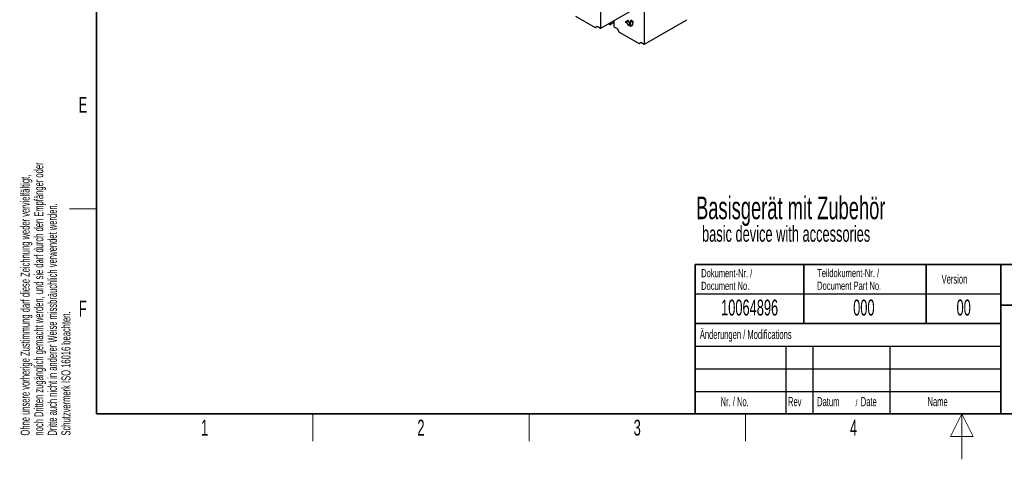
# Paper-space layout 'Blatt4' of a CAD drawing. Header units: millimetres. Extents: x 5 to 418, y 2 to 292.
# Tile 1 of 111: x 9 to 226, y 2 to 99. Entities that reach past the tile are written whole.
import ezdxf

# ---------------------------------------------------------------- set-up
doc = ezdxf.new("R2010")
doc.units = ezdxf.units.MM
doc.layers.add('SLD-0', color=7, linetype='Continuous')
doc.styles.add('SLDTEXTSTYLE0', font='TXT', dxfattribs={"width": 0.605})

psp = doc.layouts.new('Blatt4')

# ---------------------------------------------------------------- linework, layer by layer
at = {"color": 7, "linetype": 'Continuous', "lineweight": 18}
for p, q in [((137.24, 97.15), (137.24, 115.04)), ((137.29, 115.04), (137.29, 97.15)), ((146.89, 93.62), (146.89, 111.51)), ((146.94, 111.51), (146.94, 93.62)), ((139.32, 97.99), (139.32, 98.32)), ((139.37, 98.35), (139.37, 97.99)), ((140.22, 98.84), (140.22, 97.47)), ((143.39, 97.87), (143.37, 97.85)), ((143.96, 98.52), (143.93, 98.51)), ((144.39, 98.27), (144.37, 98.26)), ((143.58, 97.76), (143.56, 97.74))]:
    psp.add_line(p, q, dxfattribs=at)
at = {"color": 7, "linetype": 'Continuous', "lineweight": 25}
for p, q in [((137.29, 97.15), (146.65, 102.56)), ((131.72, 99.84), (136.09, 97.32)), ((139.03, 98.16), (139.32, 97.99)), ((139.37, 97.99), (140.21, 98.48)), ((140.21, 98.84), (140.21, 97.48)), ((143.34, 98.85), (142.75, 98.51)), ((142.78, 98.52), (142.75, 98.51)), ((142.75, 98.51), (143.08, 98.32)), ((143.34, 98.85), (142.78, 98.52)), ((142.78, 98.52), (143.1, 98.34)), ((142.84, 98.5), (143.34, 98.79)), ((143.11, 98.34), (142.84, 98.5)), ((143.1, 98.34), (143.08, 98.32)), ((143.93, 97.83), (143.34, 98.85)), ((143.37, 98.8), (143.34, 98.79)), ((143.34, 98.79), (143.85, 97.92)), ((143.37, 98.8), (143.87, 97.93)), ((143.56, 97.79), (143.37, 97.89)), ((143.37, 97.85), (143.56, 97.74)), ((143.39, 97.87), (143.58, 97.76)), ((143.85, 97.92), (143.58, 98.07)), ((143.62, 97.96), (143.6, 97.95)), ((143.6, 97.95), (143.63, 97.93)), ((143.64, 98.02), (143.61, 98.01)), ((143.61, 98.01), (143.93, 97.83)), ((143.62, 97.96), (143.62, 97.96)), ((143.64, 98.02), (143.91, 97.87)), ((143.85, 98.28), (143.82, 98.26)), ((143.82, 98.26), (143.85, 98.22)), ((143.85, 98.28), (143.87, 98.23)), ((143.87, 97.93), (143.85, 97.92)), ((144.4, 98.64), (143.93, 98.92)), ((143.93, 98.92), (143.93, 98.51)), ((143.96, 98.9), (143.96, 98.52)), ((143.99, 98.87), (143.97, 98.85)), ((143.97, 98.49), (143.97, 98.85)), ((143.97, 98.85), (144.37, 98.62)), ((143.99, 98.87), (144.39, 98.64)), ((144.39, 98.64), (144.37, 98.62)), ((144.37, 98.62), (144.37, 98.26)), ((144.39, 98.64), (144.39, 98.27)), ((144.4, 98.23), (144.4, 98.64)), ((146.94, 93.62), (156.3, 99.03)), ((136.09, 97.32), (136.52, 97.57)), ((136.52, 97.57), (137.24, 97.15)), ((140.22, 97.47), (140.94, 97.05)), ((140.94, 97.05), (141.37, 96.31)), ((141.37, 96.31), (145.74, 93.79)), ((144.13, 97.73), (144.15, 97.74)), ((145.74, 93.79), (146.17, 94.04)), ((146.17, 94.04), (146.89, 93.62))]:
    psp.add_line(p, q, dxfattribs=at)
for centre, radius, start, end in [((143.72, 98.4), 0.649, 186.8334, 237.1491), ((143.74, 98.41), 0.649, 186.8334, 237.1491), ((143.67, 98.37), 0.563, 182.6055, 237.3945), ((143.87, 98.17), 0.502, 230.7967, 9.214), ((143.89, 98.15), 0.524, 230.7967, 9.214), ((144.04, 98.08), 0.458, 180.6553, 196.5456), ((144.09, 98.1), 0.483, 184.529, 196.2958), ((144.06, 98.07), 0.451, 187.2404, 198.2668), ((143.67, 98.48), 0.268, 305.698, 5.6204), ((143.69, 98.49), 0.268, 305.698, 5.6204), ((143.68, 98.46), 0.293, 305.698, 5.6204), ((143.85, 98.2), 0.551, 304.0564, 7.2558), ((143.93, 98.25), 0.604, 234.3824, 294.3071)]:
    psp.add_arc(centre, radius, start, end, dxfattribs=at)
for centre, start_param, end_param in [((139.34, 98), 3.917956, 5.471299), ((137.27, 97.16), 3.917956, 5.471299), ((140.24, 97.48), 3.132557, 3.917956), ((146.92, 93.63), 3.917956, 5.471299)]:
    psp.add_ellipse(centre, major_axis=(0.0333, 0.0005), ratio=0.587275, start_param=start_param, end_param=end_param, dxfattribs=at)
at = {"layer": 'SLD-0', "lineweight": 35}
for p, q in [((26, 282.5), (26, 12)), ((158.12, 45), (225.62, 45)), ((158.12, 45), (158.12, 32)), ((182.12, 45), (182.12, 32)), ((209.12, 45), (209.12, 32)), ((225.62, 45), (225.62, 32)), ((225.62, 45), (266.33, 45)), ((225.62, 45), (225.62, 36)), ((225.62, 36), (266.33, 36)), ((225.62, 36), (225.62, 12)), ((158.12, 32), (158.12, 12)), ((158.12, 32), (225.62, 32)), ((225.62, 32), (225.62, 12)), ((26, 12), (408, 12)), ((158.12, 12), (225.62, 12)), ((225.62, 12), (266.33, 12))]:
    psp.add_line(p, q, dxfattribs=at)
at = {"layer": 'SLD-0', "lineweight": 18}
for p, q in [((20, 57.25), (26, 57.25)), ((73.75, 6), (73.75, 12)), ((121.5, 6), (121.5, 12)), ((169.25, 6), (169.25, 12)), ((217, 12), (214.5, 7)), ((217, 2), (217, 12)), ((219.5, 7), (217, 12)), ((214.5, 7), (219.5, 7))]:
    psp.add_line(p, q, dxfattribs=at)
at = {"layer": 'SLD-0'}
for p, q in [((158.12, 38.5), (225.62, 38.5)), ((158.12, 27), (225.62, 27)), ((178.12, 27), (178.12, 12)), ((184.12, 27), (184.12, 12)), ((201.12, 27), (201.12, 12)), ((158.12, 22), (225.62, 22)), ((158.12, 17), (225.62, 17))]:
    psp.add_line(p, q, dxfattribs=at)
at = {"layer": 'SLD-0', "lineweight": 25}
psp.add_line((158.12, 32), (225.62, 32), dxfattribs=at)

# ---------------------------------------------------------------- texts
at = {"layer": 'SLD-0', "char_height": 2, "attachment_point": 1, "rotation": 90, "style": 'SLDTEXTSTYLE0'}
for s, insert in [('noch Dritten zugänglich gemacht werden, und sie darf durch den Empfänger oder', (12.23, 7.24)), ('Ohne unsere vorherige Zustimmung darf diese Zeichnung weder vervielfältigt,', (9.23, 7.24)), ('Dritte auch nicht in anderer Weise missbräuchlich verwendet werden.', (15.23, 7.24)), ('Schutzvermerk ISO 16016 beachten.', (18.23, 7.24))]:
    psp.add_mtext(s, dxfattribs=dict(at, insert=insert))
at = {"layer": 'SLD-0', "style": 'SLDTEXTSTYLE0'}
for s, insert, char_height, attachment_point in [('E', (22.98, 82), 3.5, 2), ('Basisgerät mit Zubehör', (158.33, 59.99), 5, 1), ('basic device with accessories', (159.65, 53.52), 3.5, 1), ('Dokument-Nr. /', (159.47, 43.99), 1.8, 1), ('Teildokument-Nr. /', (185.07, 44.01), 1.8, 1), ('Version', (212.55, 42.76), 2, 1), ('Document No.', (159.47, 41.19), 1.8, 1), ('Document Part No.', (185.07, 41.21), 1.8, 1), ('F', (22.95, 37), 3.5, 2), ('10064896', (170.16, 37.24), 3.5, 2), ('000', (195.38, 37.24), 3.5, 2), ('00', (217.42, 37.25), 3.5, 2), ('Änderungen / Modifications', (159.17, 30.56), 2, 1), ('Nr. / No.', (163.75, 15.72), 2, 1), ('Rev', (178.64, 15.72), 2, 1), ('Datum', (185.06, 15.72), 2, 1), ('/', (193.55, 15.22), 1.5, 1), ('Date', (194.7, 15.72), 2, 1), ('Name', (209.43, 15.73), 2, 1), ('1', (49.85, 10.74), 3.5, 2), ('2', (97.6, 10.74), 3.5, 2), ('3', (145.35, 10.74), 3.5, 2), ('4', (193.1, 10.74), 3.5, 2)]:
    psp.add_mtext(s, dxfattribs=dict(at, insert=insert, char_height=char_height, attachment_point=attachment_point))

doc.saveas('drawing.dxf')
